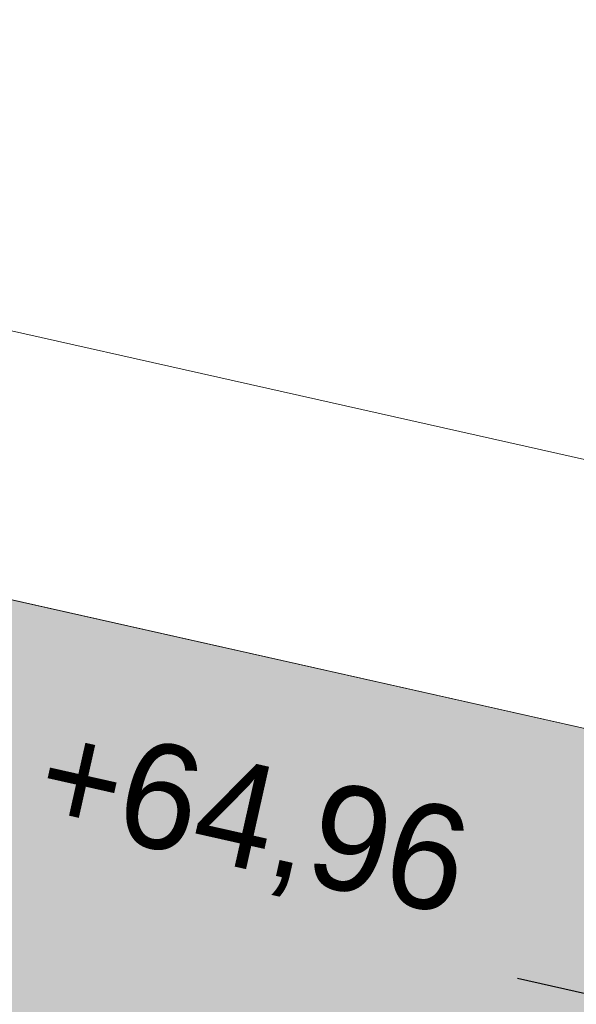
# Model space of a CAD drawing. Header units: millimetres. Extents: x -6990773 to -6682839, y 6117771 to 6220266.
# Tile 144 of 154: x -6935675 to -6934614, y 6145907 to 6147783. Entities that reach past the tile are written whole.
import ezdxf

# ---------------------------------------------------------------- set-up
doc = ezdxf.new("R2010")
doc.units = ezdxf.units.MM
doc.header["$MEASUREMENT"] = 0
for name, color, linetype, lineweight in [('HELP_размеры_Ном._пера__120', 7, 'Continuous', 0), ('Кровля_Ном._пера__1', 7, 'Continuous', 0), ('Кровля_Ном._пера__101', 252, 'Continuous', 0), ('Кровля_Ном._пера__120', 7, 'Continuous', 0)]:
    doc.layers.add(name, color=color, linetype=linetype, lineweight=lineweight)
doc.layers.add('Кровля', color=7, linetype='Continuous')
doc.styles.add('РЎР“Р•РќР•Р\xa0Р\x98Р\xa0_РЎРўР\x98Р›Р¬_4', font='GOTHIC.TTF')
doc.dimstyles.new('СГЕНЕРИР_СТИЛЬ__7', dxfattribs={"dimtxt": 0.18, "dimasz": 182.4, "dimexe": 0.18, "dimexo": 0.0625, "dimgap": 0, "dimtad": 0, "dimtih": 1, "dimtoh": 1, "dimdec": 4, "dimzin": 0, "dimdsep": 46, "dimcen": 0.09, "dimadec": 0, "dimazin": 0, "dimtfac": 1, "dimtdec": 4, "dimtmove": 0, "dimatfit": 3, "dimldrblk": 'ARROWHEAD_11', "dimfxl": 1, "dimtolj": 1, "dimtzin": 0, "dimarcsym": 0})

# ---------------------------------------------------------------- blocks, each defined once
blk = doc.blocks.new('Стена_86_1', base_point=(-6936671.4, 6146897.7))
at = {"layer": 'Кровля_Ном._пера__1', "color": 7, "linetype": 'Continuous', "lineweight": 0, "flags": 128}
for points in [[(-6933976.2, 6146804.8), (-6937049.6, 6147495.1)], [(-6936671.4, 6146897.7), (-6934085.8, 6146317)]]:
    blk.add_lwpolyline(points, dxfattribs=at)
blk = doc.blocks.new('ARROWHEAD_11')
at = {"color": 0, "linetype": 'Continuous', "lineweight": 0}
blk.add_line((0, 0), (-1, 0), dxfattribs=at)
at = {"color": 0, "linetype": 'Continuous', "lineweight": 0, "const_width": 0.25, "flags": 128}
blk.add_lwpolyline([(-0.125, 0, 1), (0.125, 0, 1)], format="xyb", close=True, dxfattribs=at)

msp = doc.modelspace()

# ---------------------------------------------------------------- hatches: boundary and pattern name
at = {"layer": 'Кровля_Ном._пера__101', "linetype": 'Continuous', "lineweight": 0}
h = msp.add_hatch(dxfattribs=at)
h.set_pattern_fill('ПЕСОК_0001', color=252, style=0, pattern_type=2)
h.set_pattern_definition([(32.3417, (-6952891.77, 6138227.56), (-120.9696, 191.0468), [0, -150.75, 0, -226.125]), (97.3417, (-6952401.49, 6138117.45), (224.2711, 28.8958), [0, -110.55, 0, -190.95])])
h.paths.add_polyline_path([(-6958297.1, 6136949.8), (-6937251.1, 6132222.9), (-6934085.7, 6146316.9), (-6936671.4, 6146897.7), (-6936905.8, 6145853.7), (-6940350.5, 6146627.4), (-6940458, 6146149), (-6940744.7, 6144872.5), (-6941092.3, 6143324.6), (-6940828, 6143265.3), (-6941771.4, 6139064.9), (-6951075.3, 6141154.5), (-6949771.5, 6146959.5), (-6949249, 6146842.1), (-6948975, 6148061.9), (-6949384.7, 6148153.9), (-6949231.4, 6148836.7), (-6948890.5, 6150354.6), (-6952413.2, 6151145.8), (-6952233.6, 6151945.7), (-6954799.7, 6152522)])

# ---------------------------------------------------------------- linework, layer by layer
at = {"layer": 'Кровля_Ном._пера__120', "color": 7, "linetype": 'Continuous', "lineweight": 0, "flags": 128}
msp.add_lwpolyline([(-6958297.1, 6136949.8), (-6937251.1, 6132222.9), (-6934085.7, 6146316.9), (-6936671.4, 6146897.7), (-6936905.8, 6145853.7), (-6940350.5, 6146627.4), (-6940458, 6146149), (-6940744.7, 6144872.5), (-6941092.3, 6143324.6), (-6940828, 6143265.3), (-6941771.4, 6139064.9), (-6951075.3, 6141154.5), (-6949771.5, 6146959.5), (-6949249, 6146842.1), (-6948975, 6148061.9), (-6949384.7, 6148153.9), (-6949231.4, 6148836.7), (-6948890.5, 6150354.6), (-6952413.2, 6151145.8), (-6952233.6, 6151945.7), (-6954799.7, 6152522)], close=True, dxfattribs=at)

# ---------------------------------------------------------------- block references
at = {"layer": 'Кровля', "color": 7, "lineweight": 0}
msp.add_blockref('Стена_86_1', (-6936671.4, 6146897.7), dxfattribs=at)

# ---------------------------------------------------------------- texts
at = {"layer": 'HELP_размеры_Ном._пера__120', "color": 7, "linetype": 'Continuous', "lineweight": 0, "insert": (-6935259, 6146129.5), "char_height": 200, "attachment_point": 8, "rotation": 347.3417, "style": 'РЎР“Р•РќР•Р\xa0Р\x98Р\xa0_РЎРўР\x98Р›Р¬_4'}
msp.add_mtext('\\A1;{\\pqc;\\fCentury Gothic|b0|i0|c204|p0;\\W1.000000;+64,96}', dxfattribs=at)

# ---------------------------------------------------------------- leaders
at = {"layer": 'HELP_размеры_Ном._пера__120', "color": 7, "linetype": 'Continuous', "lineweight": 0, "annotation_type": 0, "has_hookline": 1, "hookline_direction": 1, "text_width": 835.2, "horizontal_direction": (0.975694, -0.219136, 0)}
msp.add_leader([(-6934085.7, 6146316.9), (-6934530.5, 6145911.8), (-6934726.5, 6145955.8)], dimstyle='СГЕНЕРИР_СТИЛЬ__7', dxfattribs=at)

doc.saveas('drawing.dxf')
